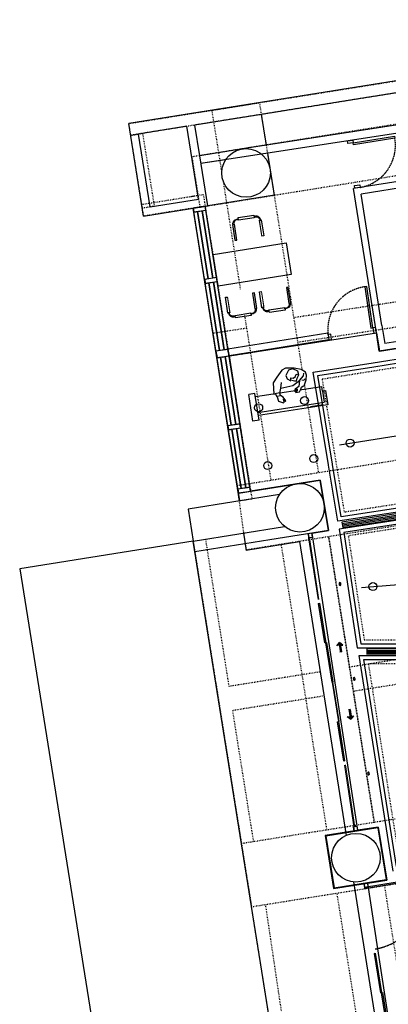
# Model space of a CAD drawing. Header units: millimetres. Extents: x -25505 to 36602, y -611 to 31787.
# Tile 7 of 21: x -25505 to -18582, y 11665 to 30162. Entities that reach past the tile are written whole.
import ezdxf
from ezdxf.enums import TextEntityAlignment as Align

# ---------------------------------------------------------------- set-up
doc = ezdxf.new("R2010")
doc.units = ezdxf.units.MM
doc.header["$MEASUREMENT"] = 0
for name, pattern in [('ACAD_ISO03W100', [30, 12, -18]), ('I-FP_00$0$HIDDEN', [0.375, 0.25, -0.125]), ('I-XP _GROUND FLOOR$0$ACAD_ISO03W100', [30, 12, -18])]:
    doc.linetypes.add(name, pattern=pattern)
for name, color, linetype in [('AL_Arch - Furnitures - Equipa', 253, 'Continuous'), ('AL_Elec - Customized Light Fitting', 3, 'Continuous'), ('Struc - Arrows', 1, 'Continuous'), ('Struc - Beams', 2, 'I-XP _GROUND FLOOR$0$ACAD_ISO03W100'), ('Struc - Ceiling', 3, 'Continuous'), ('Struc - Ceiling Gridlines', 252, 'Continuous'), ('Struc - Door', 2, 'Continuous'), ('Struc - Elevation - RCC', 6, 'Continuous'), ('Struc - Partition Lines ACC', 1, 'Continuous'), ('Struc - Walls', 253, 'Continuous'), ('Struc - Windows', 253, 'Continuous')]:
    doc.layers.add(name, color=color, linetype=linetype)
doc.layers.add('Struc - Wall Glazing', color=253, linetype='Continuous', lineweight=9)
doc.layers.get('0').off()
doc.styles.get("Standard").update_dxf_attribs({"font": 'arial.ttf'})
doc.linetypes.add('FENCELINE1', pattern='A,0.25,-0.1,[133,ltypeshp.shx,S=0.1,R=0,X=-0.1,Y=0],-0.1,1', length=1.45)

# ---------------------------------------------------------------- blocks, each defined once
blk = doc.blocks.new('ANNO_DATUM')
h = blk.add_hatch(color=256)
edge = h.paths.add_edge_path()
edge.add_arc((0, 0), 1.15, 180, 270)
edge.add_line((0, -1.15), (0, 0))
edge.add_line((0, 0), (-1.15, 0))
edge = h.paths.add_edge_path()
edge.add_arc((0, 0), 1.15, 0, 90)
edge.add_line((0, 1.15), (0, 0))
edge.add_line((0, 0), (1.15, 0))
for p, q in [((1.55, 0), (-1.55, 0)), ((0, 1.55), (0, -1.55))]:
    blk.add_line(p, q)
blk.add_circle((0, 0), 1.15)
at = {"lineweight": 30, "width": 0.8, "flags": 104}
blk.add_attdef('LEVEL', text='', height=2.3, dxfattribs=at).set_placement((2.61, 0), align=Align.MIDDLE_LEFT)
blk = doc.blocks.new('I-XP _GROUND FLOOR')
at = {"layer": 'Struc - Beams'}
for p, q in [((17348, 39686), (1199, 37108)), ((1350, 36165), (17492, 38760)), ((1199, 37108), (1350, 36165)), ((258, 36218), (1246, 36375)), ((293, 35996), (258, 36218)), ((1350, 36165), (293, 35996)), ((3115, 34092), (7031, 34697)), ((7106, 34228), (3189, 33623)), ((1662, 33394), (1593, 33832)), ((2306, 33427), (1673, 33329)), ((3769, 29973), (4626, 24605)), ((4626, 24605), (3769, 29973)), ((1224, 29888, 16945602), (2131, 24207)), ((1454, 29925, 8270981), (1894, 27166, 8270981)), ((4159, 27528), (8072, 28152)), ((8145, 27693), (4233, 27068)), ((1894, 27166), (3611, 27440)), ((1664, 27129), (1664, 27129)), ((3684, 26981), (1967, 26707)), ((1741, 26671), (1738, 26670)), ((2361, 24243, 8270981), (1967, 26707, 8270981)), ((2757, 20283, 8270981), (2320, 23022)), ((2579, 23063), (2945, 20603, 7418824))]:
    blk.add_line(p, q, dxfattribs=at)
for points in [[(16, 37736), (7447, 38922), (7483, 38701), (51, 37514), (16, 37736)], [(1762, 36834), (1578, 37985), (2467, 38127), (2659, 36925)], [(51, 37514), (273, 37550), (493, 36180), (270, 36144), (51, 37514)], [(2673, 36834), (3576, 31178)], [(2688, 31036), (1793, 36641)], [(1192, 36367), (1414, 36403), (2327, 30681), (2097, 30644), (1227, 36145)], [(1598, 33798), (2231, 33896)], [(16422, 32014), (2222, 29723), (2051, 30935), (16233, 33199), (16233, 33199), (18011, 33485), (18200, 32298), (16422, 32014), (16422, 32014)], [(3737, 24463), (2880, 29830)], [(17479, 26655), (17282, 26624), (17282, 26624), (2131, 24207), (2320, 23022), (17472, 25439)], [(4815, 23420), (5672, 18050)], [(4784, 17908), (3926, 23278)]]:
    blk.add_lwpolyline(points, dxfattribs=at)
at = {"layer": 'Struc - Elevation - RCC'}
for centre in [(2218, 36808), (3230, 30517), (4280, 23942)]:
    blk.add_circle(centre, 457, dxfattribs=at)
at = {"layer": 'Struc - Walls'}
for p, q in [((15123, 39261), (2154, 37260)), ((15123, 39261), (2154, 37260)), ((15146, 39114), (1371, 36983)), ((15146, 39114), (2509, 37159)), ((7447, 38922), (16, 37736)), ((7447, 38922), (16, 37736)), ((7329, 38676), (1256, 37707)), ((7329, 38676), (1256, 37707)), ((293, 35996), (16, 37736)), ((293, 35996), (16, 37736)), ((2602, 37329), (2510, 37904)), ((2602, 37329), (2510, 37904)), ((1108, 37683), (199, 37538)), ((1108, 37683), (199, 37538)), ((1326, 36313), (1108, 37683)), ((1326, 36313), (1108, 37683)), ((1348, 37131), (1256, 37707)), ((1348, 37131), (1256, 37707)), ((418, 36168), (199, 37538)), ((418, 36168), (199, 37538)), ((2154, 37260), (1348, 37131)), ((2154, 37260), (1348, 37131)), ((1498, 36189), (1348, 37131)), ((1498, 36189), (1348, 37131)), ((1834, 37055), (1371, 36983)), ((6630, 36886), (4233, 36515)), ((6649, 36763), (4377, 36411)), ((418, 36168), (1326, 36313)), ((418, 36168), (1326, 36313)), ((293, 35996), (1498, 36189)), ((293, 35996), (1498, 36189)), ((2097, 30644), (1227, 36145)), ((4770, 33942, 0), (4824, 33602, 0)), ((3761, 33759), (3755, 33794)), ((4720, 33458, 0), (4665, 33805, 0)), ((2846, 30763), (1128, 30489)), ((1128, 30489), (1224, 29888)), ((1224, 29888), (2942, 30162)), ((2172, 30039), (2222, 29723)), ((2222, 29723), (3224, 29883)), ((3224, 29883), (4099, 24361)), ((4237, 23488), (5112, 17965))]:
    blk.add_line(p, q, dxfattribs=at)
at = {"layer": 'Struc - Walls', "color": 5}
for p, q in [((4665, 33803), (4233, 36515)), ((4770, 33943), (4377, 36411)), ((13695, 34875, 0), (4720, 33458, 0)), ((7985, 34101, 0), (4824, 33602, 0)), ((3755, 33794), (1878, 33494, 0)), ((3775, 33670), (1898, 33370, 0)), ((4665, 33805), (4665, 33805)), ((4823, 33606, 0), (4823, 33607, 0)), ((4701, 24518), (3701, 24358, 0)), ((4691, 24504), (3714, 24348, 0)), ((4691, 24504), (4846, 23533)), ((4701, 24518), (4860, 23522)), ((3701, 24358, 0), (3860, 23362)), ((3714, 24348, 0), (3870, 23376)), ((3860, 23363, 0), (4860, 23523)), ((3870, 23377, 0), (4846, 23533))]:
    blk.add_line(p, q, dxfattribs=at)
at = {"layer": 'Struc - Walls', "color": 252}
for p, q in [((2097, 30644), (1236, 36071)), ((1884, 33467), (1463, 36107)), ((1884, 33467), (1834, 33781)), ((2302, 30828), (1895, 33393))]:
    blk.add_line(p, q, dxfattribs=at)
at = {"layer": 'Struc - Walls', "color": 4}
for p, q in [((1504, 34817), (1303, 36082)), ((1504, 34817), (1303, 36082)), ((1510, 34818), (1309, 36083)), ((1510, 34818), (1309, 36083)), ((1592, 34831), (1391, 36096)), ((1599, 34832), (1399, 36097)), ((1718, 33468), (1516, 34743)), ((1653, 33879), (1516, 34743)), ((1724, 33469), (1522, 34744)), ((1659, 33880), (1522, 34744)), ((1806, 33482), (1604, 34757)), ((1812, 33483), (1610, 34758)), ((1812, 33483), (1767, 33770)), ((1940, 32066), (1737, 33345)), ((1946, 32067), (1743, 33346)), ((2028, 32080), (1825, 33359)), ((2034, 32081), (1832, 33360)), ((2216, 30891), (2039, 32006)), ((2222, 30892), (2046, 32007)), ((2128, 30877), (1952, 31992)), ((2134, 30878), (1957, 31993))]:
    blk.add_line(p, q, dxfattribs=at)
at = {"layer": 'Struc - Walls', "color": 5}
for points in [[(1224, 36145), (1236, 36071), (1463, 36106), (1452, 36181)], [(1227, 36143), (1237, 36073), (1461, 36108), (1450, 36178)], [(1438, 34807), (1449, 34732), (1677, 34768), (1666, 34842)], [(1440, 34805), (1451, 34735), (1675, 34770), (1664, 34840)], [(1649, 33458), (1670, 33334), (1900, 33370), (1879, 33494)], [(1652, 33456), (1672, 33337), (1898, 33372), (1878, 33491)], [(1874, 32056), (1885, 31982), (2113, 32017), (2101, 32092)], [(1876, 32054), (1887, 31984), (2111, 32019), (2100, 32089)], [(2064, 30867), (2075, 30793), (2302, 30828), (2291, 30903)], [(2066, 30865), (2077, 30795), (2300, 30830), (2289, 30900)]]:
    blk.add_lwpolyline(points, close=True, dxfattribs=at)
at = {"layer": 'Struc - Walls'}
blk.add_lwpolyline([(2846, 30763), (1128, 30489), (1224, 29888), (2942, 30162)], dxfattribs=at)
blk = doc.blocks.new('I-FP_00$0$UMANP-07')
blk.add_wipeout([(-175.1, -146.5), (-173.7, -147.6), (-178.5, -149.6), (-173.4, -149.9), (-172.6, -151), (-177.4, -158.8), (-185.5, -159.1), (-186.6, -160.5), (-191.1, -161.1), (-191.4, -163.9), (-211, -160.2), (-228.6, -140.1), (-230, -132.8), (-226.4, -118.5), (-221.6, -107.2), (-214.9, -101.1), (-209.6, -100.5), (-201.7, -103), (-192.5, -109.2), (-192.5, -111.2), (-191.1, -114), (-184.4, -119.3), (-184.9, -126.3), (-186.6, -122.9), (-190, -122.1), (-186.9, -126.9), (-187.4, -127.4), (-190.5, -125.5), (-193.3, -118.2), (-203.4, -114.3), (-197.8, -128.3), (-198.7, -149.6), (-190.5, -153.2), (-186.3, -153.2), (-182.4, -149.3)]).dxf.layer = 'AL_Arch - Furnitures - Equipa'
at = {"layer": 'AL_Arch - Furnitures - Equipa'}
blk.add_lwpolyline([(-198.7, -149.6), (-197.8, -128.3), (-203.4, -114.3), (-193.3, -118.2), (-190.5, -125.5), (-187.4, -127.4), (-186.9, -126.9), (-190, -122.1), (-186.6, -122.9), (-184.9, -126.3), (-184.4, -119.3), (-188, -116.2), (-191.1, -114), (-192.5, -111.2), (-192.5, -109.2), (-201.7, -103), (-209.6, -100.5), (-214.9, -101.1), (-221.6, -107.2), (-226.4, -118.5), (-230, -132.8), (-228.6, -140.1), (-218.8, -151.8), (-211, -160.2), (-191.4, -163.9), (-191.1, -161.1), (-186.6, -160.5), (-185.5, -159.1), (-177.4, -158.8), (-172.6, -151), (-173.4, -149.9), (-178.5, -149.6), (-173.7, -147.6), (-175.1, -146.5), (-182.4, -149.3), (-186.3, -153.2), (-190.5, -153.2)], close=True, dxfattribs=at)
for points in [[(-207.3, -127.7), (-205.1, -123.2), (-204.8, -122.4), (-204.3, -121.3), (-203.7, -120.1), (-208.5, -117.3), (-213.5, -113.4), (-219.7, -113.4), (-226.1, -121), (-225.3, -128.6), (-217.7, -135.6), (-211.3, -134.7), (-206.8, -129.4), (-211.5, -128), (-210.1, -124.1), (-212.1, -119.6), (-214.6, -118.2), (-214.9, -115.7), (-213.2, -114)], [(-203.4, -114.3), (-209.6, -105.8), (-213.8, -104.2)], [(-203.7, -110), (-202, -107), (-204, -104.2)], [(-198.7, -149.6), (-207.9, -145.7)], [(-191.1, -153.5), (-191.1, -161.4)], [(-186, -153.8), (-186, -159.1)]]:
    blk.add_lwpolyline(points, dxfattribs=at)
blk = doc.blocks.new('I-FP_00$0$ZDFXF')
at = {"layer": 'AL_Arch - Furnitures - Equipa'}
for p, q in [((-457031, -220322), (-457031, -219272)), ((-456956, -219272), (-457031, -219272)), ((-456956, -219272), (-456956, -219222)), ((-456956, -219222), (-456731, -219222)), ((-456956, -219272), (-456781, -219272)), ((-456781, -220322), (-456781, -219272)), ((-456731, -219297), (-456743, -219297)), ((-456743, -219297), (-456743, -219497)), ((-456731, -219222), (-456731, -219297)), ((-456731, -219497), (-456743, -219497)), ((-456731, -219497), (-456731, -220322)), ((-456656, -220322), (-457081, -220322)), ((-457081, -220322), (-457081, -220422)), ((-456656, -220422), (-457081, -220422)), ((-456656, -220322), (-456656, -220422))]:
    blk.add_line(p, q, dxfattribs=at)
at = {"layer": 'AL_Arch - Furnitures - Equipa', "color": 252}
blk.add_line((-456731, -219297), (-456731, -219497), dxfattribs=at)
at = {"layer": 'AL_Arch - Furnitures - Equipa', "linetype": 'ByBlock', "xscale": 8.958995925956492, "yscale": 8.958995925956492, "zscale": 8.958995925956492, "rotation": 5.472236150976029}
blk.add_blockref('I-FP_00$0$UMANP-07', (-455459, -218407), dxfattribs=at)
blk = doc.blocks.new('I-FP_00$0$fwfwfwfwf')
for points in [[(60124, 393823), (60135, 393748), (60210, 393760), (60198, 393834)], [(60126, 393821), (60137, 393751), (60207, 393761), (60197, 393832)], [(60594, 390784), (60606, 390710), (60680, 390721), (60669, 390795)], [(60597, 390782), (60607, 390712), (60678, 390723), (60667, 390793)]]:
    blk.add_lwpolyline(points, close=True)
at = {"layer": 'Struc - Windows'}
blk.add_lwpolyline([(60253, 393009), (60135, 393749), (60150, 393752), (60268, 393011)], close=True, dxfattribs=at)
at = {"layer": 'Struc - Windows', "elevation": 0}
for points in [[(60387, 392269), (60269, 393010), (60284, 393012), (60402, 392271)], [(60387, 392269), (60505, 391528), (60520, 391531), (60402, 392271)], [(60505, 391528), (60623, 390789), (60608, 390787), (60490, 391526)]]:
    blk.add_lwpolyline(points, close=True, dxfattribs=at)

msp = doc.modelspace()

# ---------------------------------------------------------------- hatches: boundary and pattern name
at = {"layer": 'Struc - Arrows'}
h = msp.add_hatch(dxfattribs=at)
h.set_pattern_fill('ANSI35', color=256, scale=3.259273, angle=-82.179, style=0)
h.set_pattern_definition([(52.8210397, (48330.863, 77653.99376), (0.6492079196, -0.492399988), []), (52.8210397, (48330.7846, 77654.5646), (0.6492079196, -0.492399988), [1.0185227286, -0.203704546, 0, -0.203704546])])
h.paths.add_polyline_path([(-19499, 18463), (-19434, 18413), (-19474, 18408), (-19457, 18284), (-19492, 18279), (-19509, 18403), (-19549, 18398)])
h = msp.add_hatch(dxfattribs=at)
h.set_pattern_fill('ANSI35', color=256, scale=3.259273, angle=-82.179, style=0)
h.set_pattern_definition([(52.8210397, (48330.863, 77752.6218), (0.6492079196, -0.492399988), []), (52.8210397, (48330.7846, 77753.1926), (0.6492079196, -0.492399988), [1.0185227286, -0.203704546, 0, -0.203704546])])
h.paths.add_polyline_path([(-19287, 17020), (-19238, 17085), (-19278, 17080), (-19295, 17204), (-19330, 17199), (-19313, 17075), (-19353, 17070)])

# ---------------------------------------------------------------- linework, layer by layer
at = {"layer": 'AL_Arch - Furnitures - Equipa', "elevation": 0, "flags": 128}
for points in [[(-21100, 26441), (-21397, 26394), (-21404, 26444), (-21108, 26491)], [(-21463, 26017), (-21426, 26022), (-21473, 26319), (-21510, 26313)], [(-20920, 26103), (-20957, 26097), (-21004, 26393), (-20967, 26399)], [(-21098, 25032), (-21135, 25026), (-21088, 24730), (-21051, 24736)], [(-21004, 25047), (-20966, 25053), (-20919, 24757), (-20956, 24751)], [(-20460, 25133), (-20497, 25128), (-20450, 24831), (-20413, 24837)], [(-21641, 24946), (-21604, 24952), (-21557, 24655), (-21594, 24650)], [(-21461, 24607), (-21165, 24654), (-21157, 24605), (-21453, 24558)], [(-20823, 24709), (-20527, 24756), (-20519, 24706), (-20815, 24659)]]:
    msp.add_lwpolyline(points, close=True, dxfattribs=at)
for points in [[(-20992, 26395), (-20979, 26397, 0.414214), (-21079, 26470), (-21104, 26466), (-21102, 26454), (-21078, 26457, -0.414214)], [(-21486, 26317), (-21498, 26315, -0.414214), (-21425, 26415), (-21400, 26419), (-21399, 26407), (-21423, 26403, 0.414214)], [(-20438, 24833), (-20426, 24835, -0.414214), (-20498, 24735), (-20523, 24731), (-20525, 24743), (-20500, 24747, 0.414214)], [(-21570, 24653), (-21582, 24652, 0.414214), (-21482, 24579), (-21457, 24583), (-21459, 24595), (-21484, 24591, -0.414214)], [(-21076, 24732), (-21064, 24734, -0.414214), (-21136, 24634), (-21161, 24630), (-21163, 24642), (-21138, 24646, 0.414214)], [(-20932, 24755), (-20944, 24753, 0.414214), (-20844, 24680), (-20819, 24684), (-20821, 24696), (-20846, 24692, -0.414214)]]:
    msp.add_lwpolyline(points, format="xyb", close=True, dxfattribs=at)
at = {"layer": 'AL_Arch - Furnitures - Equipa', "elevation": 0}
msp.add_lwpolyline([(-21779, 25157), (-21873, 25749), (-20500, 25967), (-20406, 25375)], close=True, dxfattribs=at)
at = {"layer": 'AL_Elec - Customized Light Fitting', "color": 1}
msp.add_lwpolyline([(-22247, 20364), (-25505, 19844), (-23502, 7296), (-20243, 7817), (-22247, 20364)], dxfattribs=at)
at = {"layer": 'AL_Elec - Customized Light Fitting', "elevation": 0}
for points in [[(-20089, 20505), (-20078, 20430), (-20004, 20442), (-20015, 20516)], [(-20087, 20503), (-20076, 20433), (-20006, 20443), (-20017, 20514)], [(-19239, 14995), (-19228, 14921), (-19154, 14932), (-19165, 15007)], [(-19237, 14994), (-19226, 14923), (-19156, 14934), (-19167, 15004)], [(-19040, 13931), (-19028, 13856), (-18954, 13868), (-18966, 13942)], [(-19038, 13929), (-19027, 13859), (-18957, 13869), (-18967, 13940)]]:
    msp.add_lwpolyline(points, close=True, dxfattribs=at)
at = {"layer": 'AL_Elec - Customized Light Fitting', "ltscale": 0.1, "elevation": 0}
for points in [[(-19472, 19551), (-19475, 19574, 1), (-19506, 19569), (-19503, 19546, 1)], [(-19204, 17771), (-19208, 17794, 1), (-19239, 17789), (-19235, 17767, 1)], [(-18936, 15991), (-18940, 16014, 1), (-18971, 16009), (-18967, 15987, 1)]]:
    msp.add_lwpolyline(points, format="xyb", close=True, dxfattribs=at)
at = {"layer": 'AL_Elec - Customized Light Fitting'}
for centre in [(-19301, 22208, 0), (-20846, 21784), (-19982, 21917), (-18871, 19513, 0)]:
    msp.add_circle(centre, 75, dxfattribs=at)
at = {"layer": 'Struc - Arrows'}
for p, q in [((-19549, 18398), (-19499, 18463)), ((-19434, 18413), (-19499, 18463)), ((-19474, 18408), (-19434, 18413)), ((-19457, 18284), (-19474, 18408)), ((-19457, 18284), (-19492, 18279)), ((-19295, 17204), (-19330, 17199)), ((-19295, 17204), (-19278, 17080)), ((-19353, 17070), (-19287, 17020)), ((-19238, 17085), (-19287, 17020)), ((-19278, 17080), (-19238, 17085))]:
    msp.add_line(p, q, dxfattribs=at)
at = {"layer": 'Struc - Ceiling'}
for p, q in [((-18868, 23715, 0), (-9595, 25181, 0)), ((-18868, 23715, 0), (-18868, 23715, 0)), ((-7409, 22604, 0), (-19528, 20738, 0)), ((-7386, 22457, 0), (-19504, 20590, 0)), ((-19703, 21792, 0), (-19705, 21800, 0)), ((-19528, 20738, 0), (-19703, 21792, 0)), ((-19504, 20590, 0), (-19164, 18362, 0)), ((-19504, 20590, 0), (-19504, 20590, 0)), ((-19164, 18362, 0), (-6744, 18384, 0)), ((-19128, 18215, 0), (-6714, 18237, 0)), ((-18490, 14166, 0), (-19128, 18215, 0))]:
    msp.add_line(p, q, dxfattribs=at)
at = {"layer": 'Struc - Ceiling', "color": 2, "linetype": 'FENCELINE1', "ltscale": 5}
for p, q in [((-18856, 23641, 0), (-9583, 25107, 0)), ((-7495, 22667, 0), (-19466, 20823, 0)), ((-7448, 22371, 0), (-19418, 20527, 0)), ((-19629, 21804, 0), (-19631, 21812, 0)), ((-19466, 20823, 0), (-19629, 21804, 0)), ((-19418, 20527, 0), (-19099, 18437, 0)), ((-19099, 18437, 0), (-6832, 18459, 0)), ((-19040, 18140, 0), (-6778, 18162, 0)), ((-18428, 14251, 0), (-19040, 18140, 0))]:
    msp.add_line(p, q, dxfattribs=at)
at = {"layer": 'Struc - Ceiling', "color": 1, "linetype": 'ACAD_ISO03W100'}
for p, q in [((-7581, 22729, 0), (-19404, 20909, 0)), ((-7510, 22286, 0), (-19333, 20465, 0)), ((-19333, 20465, 0), (-19035, 18513, 0)), ((-19035, 18513, 0), (-6920, 18534, 0)), ((-18952, 18065, 0), (-6843, 18087, 0)), ((-18365, 14337, 0), (-18952, 18065, 0))]:
    msp.add_line(p, q, dxfattribs=at)
at = {"layer": 'Struc - Ceiling Gridlines'}
for p, q in [((-19499, 22176, 0), (-7928, 24024)), ((-19087, 19496, 0), (-7370, 20397, 0))]:
    msp.add_line(p, q, dxfattribs=at)
at = {"layer": 'Struc - Door', "elevation": 0}
for points in [[(-19241, 27851), (-18464, 27971), (-18458, 27934), (-19235, 27813)], [(-19248, 27900), (-19241, 27851), (-19339, 27836), (-19347, 27885)], [(-19118, 27060), (-19110, 27011), (-19209, 26996), (-19217, 27045)], [(-18870, 24372), (-18987, 25149), (-19025, 25143), (-18908, 24366)], [(-19661, 24252), (-19711, 24245), (-19696, 24146), (-19646, 24154)], [(-18821, 24379), (-18870, 24372), (-18855, 24273), (-18806, 24280)], [(-19028, 13857), (-19026, 13842), (-17871, 14033), (-17874, 14047)]]:
    msp.add_lwpolyline(points, close=True, dxfattribs=at)
at = {"layer": 'Struc - Door', "color": 252, "linetype": 'I-FP_00$0$HIDDEN', "ltscale": 100}
for centre, start, end in [((-19251, 27802, 0), 280.0584, 9.4637), ((-18914, 24348, 0), 97.9281, 187.3334)]:
    msp.add_arc(centre, 803, start, end, dxfattribs=at)
at = {"layer": 'Struc - Door', "color": 251, "linetype": 'I-FP_00$0$HIDDEN'}
msp.add_arc((-19028, 13857), 1170, 279.6752, 8.6503, dxfattribs=at)
at = {"layer": 'Struc - Partition Lines ACC'}
for p, q in [((-19449, 20699), (-7412, 22553)), ((-19445, 20674), (-7408, 22528)), ((-19441, 20649), (-7404, 22503)), ((-18987, 18318), (-6808, 18340)), ((-18987, 18293), (-6808, 18315)), ((-18987, 18268), (-6808, 18290))]:
    msp.add_line(p, q, dxfattribs=at)
for points in [[(-19437, 20624), (-7400, 22479), (-7415, 22578), (-19453, 20723)], [(-18987, 18243), (-6808, 18265), (-6808, 18365), (-18987, 18343)]]:
    msp.add_lwpolyline(points, close=True, dxfattribs=at)
at = {"layer": 'Struc - Wall Glazing'}
for p, q in [((-19901, 19269), (-20078, 20430)), ((-19887, 19271), (-20063, 20433)), ((-19227, 14997), (-19403, 16159)), ((-19212, 14999), (-19388, 16161)), ((-19215, 14923), (-19216, 14925)), ((-19200, 14925), (-19201, 14927))]:
    msp.add_line(p, q, dxfattribs=at)
at = {"layer": 'Struc - Walls'}
for p, q in [((-20718, 26865), (-20844, 27653)), ((-20718, 26865), (-21972, 26665)), ((-21397, 21268), (-19864, 21513))]:
    msp.add_line(p, q, dxfattribs=at)
at = {"layer": 'Struc - Walls', "color": 252}
for p, q in [((-21373, 21120), (-22235, 26548)), ((-18750, 23934, 0), (-9776, 25351, 0)), ((-21566, 23847, 0), (-18805, 24281, 0)), ((-18805, 24281, 0), (-18750, 23934, 0)), ((-21168, 21305), (-21575, 23869)), ((-19864, 21513, 0), (-21168, 21305, 0)), ((-19706, 20568, 0), (-19864, 21513, 0)), ((-20015, 20516, 0), (-19706, 20568, 0)), ((-19154, 14935, 0), (-20015, 20516, 0)), ((-18770, 14994, 0), (-19154, 14935, 0)), ((-18611, 13998, 0), (-18770, 14994, 0)), ((-18965, 13942, 0), (-18611, 13998, 0)), ((-18777, 12706, 0), (-18965, 13942, 0)), ((-18115, 8433, 0), (-18777, 12706, 0))]:
    msp.add_line(p, q, dxfattribs=at)
at = {"layer": 'Struc - Walls', "elevation": 0}
msp.add_lwpolyline([(-19864, 21513), (-19706, 20566), (-20806, 20390), (-22215, 20165)], dxfattribs=at)

# ---------------------------------------------------------------- block references
for name, p in [('I-XP _GROUND FLOOR', (-23471, -9524)), ('I-FP_00$0$fwfwfwfwf', (-80025, -374553)), ('I-FP_00$0$fwfwfwfwf', (-78976, -381127))]:
    msp.add_blockref(name, p)
at = {"xscale": -65.21739130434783, "yscale": 65.21739130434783, "zscale": 65.21739130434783, "rotation": 180}
msp.add_blockref('ANNO_DATUM', (-18979, 12383), dxfattribs=at)

# ---------------------------------------------------------------- next in the draw order: block references
at = {"layer": 'AL_Arch - Furnitures - Equipa', "xscale": 1.200000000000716, "yscale": 1.200000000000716, "zscale": 1.200000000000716, "rotation": 278.7923835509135}
msp.add_blockref('I-FP_00$0$ZDFXF', (324034, -478499, 0), dxfattribs=at)

# ---------------------------------------------------------------- next in the draw order: wipeouts: each hides what was drawn before it
for points in [[(-21003, 25988), (-21349, 25933), (-21367, 25934), (-21386, 25942), (-21397, 25954), (-21406, 25975), (-21411, 26005), (-21420, 26063), (-21461, 26321), (-21460, 26338), (-21452, 26358), (-21431, 26375), (-21419, 26378), (-21074, 26433), (-21055, 26432), (-21044, 26429), (-21036, 26424), (-21028, 26417), (-21021, 26406), (-21018, 26397), (-21016, 26391), (-20961, 26046), (-20961, 26033), (-20964, 26021), (-20970, 26008), (-20976, 26002), (-20985, 25995), (-20989, 25993), (-20995, 25990)], [(-20920, 25162), (-20575, 25216), (-20556, 25216), (-20538, 25208), (-20526, 25196), (-20518, 25175), (-20513, 25145), (-20504, 25087), (-20463, 24829), (-20463, 24812), (-20472, 24792), (-20492, 24775), (-20504, 24772), (-20850, 24717), (-20868, 24718), (-20879, 24721), (-20887, 24726), (-20895, 24733), (-20902, 24743), (-20906, 24753), (-20907, 24759), (-20962, 25104), (-20962, 25117), (-20960, 25129), (-20953, 25142), (-20948, 25148), (-20938, 25155), (-20934, 25157), (-20928, 25160)], [(-21558, 25060), (-21213, 25115), (-21194, 25115), (-21176, 25106), (-21164, 25095), (-21156, 25074), (-21151, 25044), (-21142, 24986), (-21101, 24728), (-21101, 24710), (-21110, 24691), (-21130, 24674), (-21142, 24671), (-21488, 24616), (-21506, 24616), (-21517, 24620), (-21525, 24625), (-21533, 24632), (-21540, 24642), (-21544, 24652), (-21545, 24657), (-21600, 25003), (-21600, 25016), (-21598, 25028), (-21591, 25040), (-21586, 25047), (-21576, 25054), (-21572, 25056), (-21566, 25058)]]:
    msp.add_wipeout(points).dxf.layer = 'AL_Arch - Furnitures - Equipa'

# ---------------------------------------------------------------- next in the draw order: linework, layer by layer
at = {"layer": 'AL_Elec - Customized Light Fitting'}
for centre in [(-21017, 22871), (-20153, 23005)]:
    msp.add_circle(centre, 75, dxfattribs=at)
at = {"layer": 'Struc - Ceiling', "color": 1, "linetype": 'ACAD_ISO03W100'}
for p, q in [((-19821, 23413, 0), (-7989, 25283, 0)), ((-19404, 20909, 0), (-19821, 23413, 0))]:
    msp.add_line(p, q, dxfattribs=at)
at = {"layer": 'Struc - Ceiling'}
for p, q in [((-19994, 23537, 0), (-18868, 23715, 0)), ((-19994, 23537, 0), (-18868, 23715, 0)), ((-19705, 21800, 0), (-19994, 23537, 0))]:
    msp.add_line(p, q, dxfattribs=at)
at = {"layer": 'Struc - Ceiling', "color": 2, "linetype": 'FENCELINE1', "ltscale": 5}
for p, q in [((-19907, 23475, 0), (-18856, 23641, 0)), ((-19631, 21812, 0), (-19907, 23475, 0))]:
    msp.add_line(p, q, dxfattribs=at)
at = {"layer": 'Struc - Walls', "color": 252}
msp.add_line((-21168, 21305, 0), (-21566, 23847, 0), dxfattribs=at)

doc.saveas('drawing.dxf')
